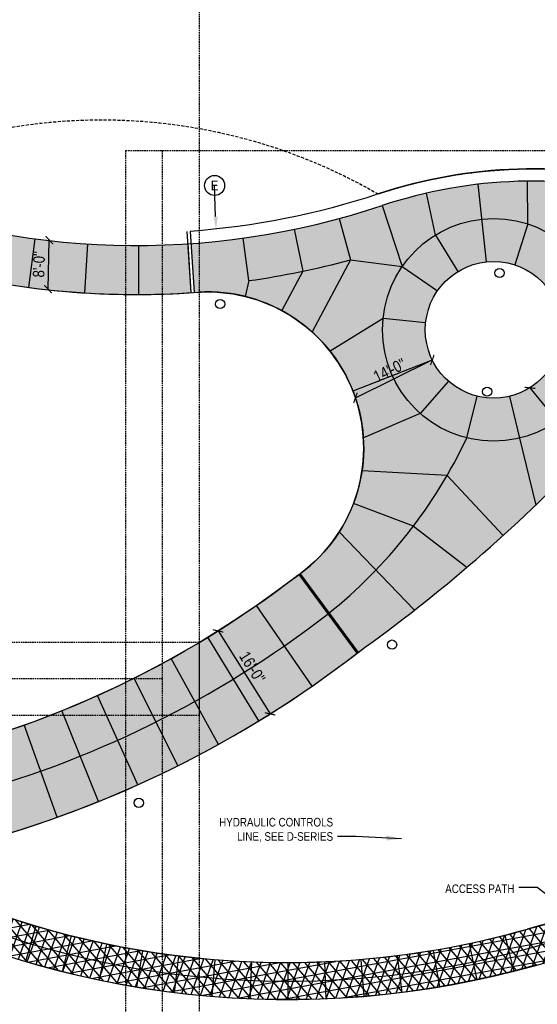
# Model space of a CAD drawing. Extents: x -7 to 1611950, y -7 to 575670.
# Tile 19 of 25: x 1610008 to 1610092, y 574995 to 575156. Entities that reach past the tile are written whole.
import ezdxf
from ezdxf import colors
from ezdxf.entities.mleader import LeaderData, LeaderLine
from ezdxf.enums import TextEntityAlignment as Align
from ezdxf.math import Vec2, Vec3

# ---------------------------------------------------------------- set-up
doc = ezdxf.new("R2010")
doc.units = 0
doc.header["$MEASUREMENT"] = 0
doc.linetypes.add('DASHED', pattern=[0.75, 0.5, -0.25])
doc.linetypes.add('HIDDEN', pattern=[0.375, 0.25, -0.125])
for name, color, linetype in [('3001.687.19 P-Series Lighting$0$EN-LITE', 3, 'Continuous'), ('L-ANNO-MACH', 7, 'HIDDEN'), ('L-ANNO-MACH-OVERALL', 7, 'HIDDEN'), ('L-PAVE-JONT', 1, 'Continuous'), ('L-PAVE-SDWK', 4, 'Continuous'), ('X-XREF-SURV', 252, 'Continuous')]:
    doc.layers.add(name, color=color, linetype=linetype)
for name, color, linetype, lineweight in [('L-ANNO-DIMS', 2, 'Continuous', 25), ('L-ANNO-NOTE', 2, 'Continuous', 25), ('L-ANNO-SCRN', 9, 'Continuous', 25), ('P-LOW', 4, 'DASHED', 30)]:
    doc.layers.add(name, color=color, linetype=linetype, lineweight=lineweight)
doc.layers.add('L-ANNO-NPLT', color=8, linetype='Continuous', plot=False)
doc.layers.add('L-ANNO-TTLB-NPLT', color=8, linetype='Continuous', plot=False)
doc.styles.add('3001.687.19 P-Series Lighting$0$SIMPLEX', font='ARIALN.TTF')
doc.styles.add('RDG Standard', font='ARIALN.TTF')
doc.styles.add('RDG_Standard', font='ARIALN.TTF')
doc.styles.get("Standard").update_dxf_attribs({"font": 'arial.ttf'})
doc.dimstyles.new('RDG-ENG', dxfattribs={"dimscale": 12, "dimtxt": 0.09375, "dimasz": 0.0625, "dimexe": 0.0625, "dimexo": 0.0625, "dimgap": 0.03125, "dimtad": 1, "dimlfac": 12, "dimzin": 3, "dimdsep": 46, "dimlunit": 4, "dimtxsty": 'RDG Standard', "dimblk": 'ARCHTICK', "dimcen": 0.0937, "dimclrd": 256, "dimclre": 256, "dimclrt": 256, "dimadec": 0, "dimazin": 0, "dimtfac": 0.75, "dimtofl": 0, "dimtmove": 0, "dimatfit": 3, "dimfxl": 1, "dimtolj": 1, "dimtzin": 0, "dimarcsym": 0})
doc.dimstyles.new('RDG-ENG$7', dxfattribs={"dimscale": 12, "dimtxt": 0.09375, "dimasz": 0.125, "dimexe": 0.0625, "dimexo": 0.0625, "dimgap": 0.03125, "dimtad": 1, "dimlfac": 12, "dimzin": 3, "dimdsep": 46, "dimlunit": 4, "dimtxsty": 'RDG Standard', "dimblk": 'ARCHTICK', "dimcen": 0.0937, "dimclrd": 256, "dimclre": 256, "dimclrt": 256, "dimadec": 0, "dimazin": 0, "dimtfac": 0.75, "dimtofl": 0, "dimtmove": 0, "dimatfit": 3, "dimfxl": 1, "dimtolj": 1, "dimtzin": 0, "dimarcsym": 0})
pattern_1 = [(50, (0, 0), (1.0758902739, -0.09412820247), [0.1125, -1.2375]), (355, (0, 0), (-0.2081270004, 1.12828820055), [0.09, -0.99]), (100.45144446, (0.0897, -0.0078), (0.8677632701, 1.03415998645), [0.095610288, -1.051713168]), (46.1842, (0, 0.3), (1.600861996, -0.2482789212), [0.16875, -1.85625]), (96.63563549, (0.1334, 0.2793), (1.4019929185, 1.4611779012), [0.143415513, -1.57757064]), (351.18416399, (0, 0.3), (1.4019929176, 1.4611779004), [0.135, -1.4850000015]), (21, (0.15, 0.225), (0.8953605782, -0.603928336), [0.1125, -1.2375]), (326, (0.15, 0.225), (0.3649729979, 1.0877250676), [0.09, -0.99]), (71.45144474, (0.2246, 0.1747), (1.2603335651, 0.4837967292), [0.095610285, -1.051713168]), (37.5, (0, 0), (0.01823978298, 0.49934078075), [0, -0.978, 0, -1.005, 0, -0.99375]), (7.5, (0, 0), (0.39460430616, 0.59161756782), [0, -0.573, 0, -0.9555, 0, -0.37875]), (327.5, (-0.3345, 0), (0.80073365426, -0.0338323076), [0, -0.375, 0, -1.17, 0, -1.5525]), (317.5, (-0.4845, 0), (0.874779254, 0.1501574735), [0, -0.4875, 0, -0.777, 0, -1.1025])]

# ---------------------------------------------------------------- blocks, each defined once
blk = doc.blocks.new('_ArchTick')
at = {"color": 0, "linetype": 'ByBlock', "const_width": 0.15}
blk.add_lwpolyline([(-0.5, -0.5), (0.5, 0.5)], dxfattribs=at)
blk = doc.blocks.new('*D77')
at = {"layer": 'L-ANNO-DIMS', "lineweight": -2, "transparency": 16777216}
for p, q in [((1610040.16, 575056.47), (1610048.66, 575042.92)), ((1610041.21, 575057.13), (1610041.21, 575057.13)), ((1610049.72, 575043.58), (1610049.72, 575043.58))]:
    blk.add_line(p, q, dxfattribs=at)
at = {"layer": 'L-ANNO-DIMS', "lineweight": -2, "transparency": 16777216, "xscale": 1.25, "yscale": 1.25, "zscale": 1.25}
for p, rotation in [((1610040.16, 575056.47), 122.114012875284), ((1610048.66, 575042.92), 302.1140128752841)]:
    blk.add_blockref('_ArchTick', p, dxfattribs=dict(at, rotation=rotation))
at = {"layer": 'L-ANNO-DIMS', "transparency": 16777216, "insert": (1610045.75, 575050.54), "char_height": 1.875, "attachment_point": 5, "rotation": 302.114, "style": 'RDG Standard'}
blk.add_mtext('\\A1;16\'-0"', dxfattribs=at)
blk = doc.blocks.new('*D78')
at = {"layer": 'L-ANNO-DIMS', "lineweight": -2, "transparency": 16777216}
blk.add_line((1610062.6, 575094.54), (1610075.16, 575100.72), dxfattribs=at)
at = {"layer": 'L-ANNO-DIMS', "lineweight": -2, "transparency": 16777216, "xscale": 1.25, "yscale": 1.25, "zscale": 1.25}
for p, rotation in [((1610075.16, 575100.72), 26.17101764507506), ((1610062.6, 575094.54), 206.1710176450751)]:
    blk.add_blockref('_ArchTick', p, dxfattribs=dict(at, rotation=rotation))
at = {"layer": 'L-ANNO-DIMS', "transparency": 16777216, "insert": (1610068.18, 575099.05), "char_height": 1.875, "attachment_point": 5, "rotation": 26.171, "style": 'RDG Standard'}
blk.add_mtext('\\A1;14\'-0"', dxfattribs=at)
blk = doc.blocks.new('*U63')
at = {"layer": 'L-PAVE-JONT'}
blk.add_line((0, 3), (0, -3), dxfattribs=at)
blk = doc.blocks.new('*U64')
at = {"layer": 'L-PAVE-JONT', "color": 0, "linetype": 'ByBlock', "lineweight": -2, "transparency": 16777216}
for p, rotation in [((1610009.53, 575005.38), 343.4271757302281), ((1610015.4, 575003.77), 345.7986953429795), ((1610087.73, 575003.8), 14.25693069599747), ((1610021.33, 575002.4), 348.1702149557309), ((1610081.8, 575002.43), 11.88541108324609), ((1610027.32, 575001.27), 350.5417345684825), ((1610033.34, 575000.39), 352.913254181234), ((1610069.79, 575000.41), 7.142371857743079), ((1610075.82, 575001.29), 9.513891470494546), ((1610039.4, 574999.77), 355.2847737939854), ((1610045.48, 574999.39), 357.6562934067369), ((1610051.57, 574999.27), 0.02781301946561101), ((1610057.66, 574999.4), 2.399332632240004), ((1610063.73, 574999.78), 4.770852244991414)]:
    blk.add_blockref('*U63', p, dxfattribs=dict(at, rotation=rotation))
blk = doc.blocks.new('*D68')
at = {"layer": 'L-ANNO-DIMS', "lineweight": -2, "transparency": 16777216}
blk.add_line((1610091.11, 575096.17), (1610100.13, 575085.04), dxfattribs=at)
at = {"layer": 'L-ANNO-DIMS', "lineweight": -2, "transparency": 16777216, "xscale": 1.25, "yscale": 1.25, "zscale": 1.25}
for p, rotation in [((1610091.11, 575096.17), 128.9834737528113), ((1610100.13, 575085.04), 308.9834737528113)]:
    blk.add_blockref('_ArchTick', p, dxfattribs=dict(at, rotation=rotation))
at = {"layer": 'L-ANNO-DIMS', "transparency": 16777216, "insert": (1610096.84, 575091.59), "char_height": 1.875, "attachment_point": 5, "rotation": 308.9835, "style": 'RDG Standard'}
blk.add_mtext('\\A1;14\'-4"', dxfattribs=at)
blk = doc.blocks.new('*D70')
at = {"layer": 'L-ANNO-DIMS', "lineweight": -2, "transparency": 16777216}
blk.add_line((1610012.37, 575112.3), (1610012.58, 575120.3), dxfattribs=at)
at = {"layer": 'L-ANNO-DIMS', "lineweight": -2, "transparency": 16777216, "xscale": 1.25, "yscale": 1.25, "zscale": 1.25}
for p, rotation in [((1610012.58, 575120.3), 88.46552157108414), ((1610012.37, 575112.3), 268.4655215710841)]:
    blk.add_blockref('_ArchTick', p, dxfattribs=dict(at, rotation=rotation))
at = {"layer": 'L-ANNO-DIMS', "transparency": 16777216, "insert": (1610010.89, 575116.34), "char_height": 1.875, "attachment_point": 5, "rotation": 88.4655, "style": 'RDG Standard'}
blk.add_mtext('\\A1;8\'-0"', dxfattribs=at)
blk = doc.blocks.new('KEYNOTE-CIRCLE')
at = {"layer": 'L-ANNO-NOTE', "color": 0, "transparency": 16777216}
blk.add_circle((0, 0), 0.0971, dxfattribs=at)
at = {"layer": 'L-ANNO-NOTE', "color": 0, "transparency": 16777216, "style": 'RDG_Standard'}
blk.add_attdef('#', text='', height=0.0938, dxfattribs=at).set_placement((0, 0), align=Align.MIDDLE_CENTER)
blk = doc.blocks.new('viewports_Rebid')
at = {"layer": 'L-ANNO-MACH'}
for points in [[(370.23, -124.64), (364.23, -124.64), (364.23, 65.36), (370.23, 65.36)], [(364.23, -20.91), (145.36, -20.91)]]:
    blk.add_lwpolyline(points, dxfattribs=at)
at = {"layer": 'L-ANNO-MACH-OVERALL'}
for points in [[(50.23, 152.87), (50.23, 163.09), (370.23, 163.09), (370.23, -26.91), (136.75, -26.91)], [(141.18, -14.91), (370.23, -14.91), (370.23, -204.91), (83.85, -204.91)]]:
    blk.add_lwpolyline(points, dxfattribs=at)
blk.add_lwpolyline([(678.23, -124.64), (358.23, -124.64), (358.23, 65.36), (678.23, 65.36)], close=True, dxfattribs=at)
blk = doc.blocks.new('3001.687.19 P-Series Lighting$0$DM_ELEC-LF32')
blk.add_circle((0, 0), 3)
at = {"style": '3001.687.19 P-Series Lighting$0$SIMPLEX', "flags": 1}
blk.add_attdef('CON_CENTER', text='', height=9.6, dxfattribs=at).set_placement((0, 0), align=Align.MIDDLE_CENTER)
for tag, p in [('CON_TYPE', (0, -16.46)), ('CON_WIDTH', (0, -32.91))]:
    blk.add_attdef(tag, p, '', height=9.6, dxfattribs=at)
blk = doc.blocks.new('3001.687.19 P-Series Lighting')
at = {"layer": '3001.687.19 P-Series Lighting$0$EN-LITE', "xscale": 0.25, "yscale": 0.25, "zscale": 0.25}
for p in [(1610086.15, 575114.93), (1610040.49, 575109.86), (1610084.13, 575095.55), (1610068.59, 575054.24), (1610027.2, 575028.4)]:
    blk.add_blockref('3001.687.19 P-Series Lighting$0$DM_ELEC-LF32', p, dxfattribs=at)

msp = doc.modelspace()

# ---------------------------------------------------------------- hatches: boundary and pattern name
at = {"layer": 'L-ANNO-SCRN', "ltscale": 0.01}
h = msp.add_hatch(dxfattribs=at)
h.set_pattern_fill('DOTS', color=256, scale=5)
edge = h.paths.add_edge_path()
edge.add_arc((1610026.59007, 575245.22718), 125.82739, 248.1677951, 273.9558157, ccw=False)
edge.add_arc((1609950.94836, 575056.03983), 77.92136, 68.2710086, 102.6344505)
edge.add_arc((1609917.08583, 575207.21508), 77, 275.7211204, 282.6165897, ccw=False)
edge.add_arc((1609916.80234, 575206.36585), 76.18414, 227.0819488, 275.9969379, ccw=False)
edge.add_arc((1609770.85436, 575048.56228), 138.7646, 47.3192613, 90.6127919)
edge.add_line((1609769.37026, 575187.31894), (1609768.08758, 575183.10505))
edge.add_arc((1609768.21841, 575068.10645), 114.99867, 39.5483207, 90.0651833, ccw=False)
edge.add_arc((1609907.81296, 575185.15104), 67.18057, 220.7149466, 227.4497629)
edge.add_line((1609862.38301, 575135.66014), (1609865.20125, 575136.33613))
edge.add_line((1609865.20125, 575136.33613), (1609869.75152, 575133.7029))
edge.add_line((1609869.75152, 575133.7029), (1609872.97439, 575132.18751))
edge.add_line((1609872.97439, 575132.18751), (1609874.83975, 575130.75672))
edge.add_line((1609874.83975, 575130.75672), (1609877.4632, 575126.72654))
edge.add_line((1609877.4632, 575126.72654), (1609877.26727, 575125.31635))
edge.add_arc((1609907.81296, 575185.15104), 67.18057, 242.9556309, 279.5863305)
edge.add_arc((1609950.24011, 574993.05002), 129.67758, 100.0904184, 103.9396683, ccw=False)
edge.add_arc((1609956.66011, 575113.58927), 30, 166.2461209, 179.7026783)
edge.add_arc((1609939.93491, 574929.2218), 185, 90.0814631, 94.1147074, ccw=False)
edge.add_arc((1609956.66011, 575113.58927), 17, 148.3635636, 177.8682869, ccw=False)
edge.add_arc((1609950.24761, 574977.73048), 145, 81.4083489, 93.1869673, ccw=False)
edge.add_arc((1609956.66011, 575113.58927), 17, -8.3246588, 26.2317528, ccw=False)
edge.add_arc((1609939.64731, 574929.24812), 185, 75.4289213, 79.4621657, ccw=False)
edge.add_arc((1609956.66011, 575113.58927), 30, 349.8409504, 367.6782713)
edge.add_arc((1610026.77692, 575246.41523), 135, 252.5932015, 253.5208797)
edge.add_arc((1610026.77692, 575246.41523), 135, 253.5208797, 273.8223148)
edge.add_line((1610035.77636, 575111.71553), (1610035.24306, 575119.69773))
at = {"layer": 'L-ANNO-SCRN'}
h = msp.add_hatch(dxfattribs=at)
h.set_pattern_fill('AR-CONC', color=256, scale=0.15)
h.set_pattern_definition(pattern_1)
edge = h.paths.add_edge_path()
edge.add_arc((1610180.213, 575120.35123), 42, 205.9741215, 234.5545061, ccw=False)
edge.add_arc((1610098.72991, 575080.23684), 48.8228, 26.4150978, 74.7004398)
edge.add_arc((1610091.63671, 575051.10477), 78.79859, 75.3149705, 108.2634826)
edge.add_arc((1610026.58043, 575247.40434), 128.00055, 274.0913547, 288.3804526, ccw=False)
edge.add_line((1610035.71287, 575119.73), (1610036.27577, 575111.74982))
edge.add_arc((1610038.45418, 575086.34528), 25.49777, -53.652623, 94.9010622, ccw=False)
edge.add_line((1610053.56618, 575065.8084), (1610063.0258, 575052.95289))
edge.add_arc((1609906.10558, 575271.89695), 269.37048, 305.6296898, 316.0769377)
edge.add_arc((1610118.41241, 575067.99011), 25, 40.2732509, 137.0100578, ccw=False)
edge.add_arc((1610180.213, 575120.35123), 56, 220.2732509, 234.8945272)
edge.add_line((1610148.00833, 575074.53792), (1610155.85602, 575086.13519))
edge = h.paths.add_edge_path(flags=16)
edge.add_arc((1610085.18443, 575105.64286), 11.17118, 0, 360)
at = {"layer": 'L-ANNO-SCRN', "ltscale": 0.01}
h = msp.add_hatch(dxfattribs=at)
h.set_pattern_fill('AR-CONC', color=256, scale=0.15)
h.set_pattern_definition(pattern_1)
edge = h.paths.add_edge_path()
edge.add_line((1609837.51588, 575081.1438), (1609834.09357, 575081.43829))
edge.add_line((1609834.09357, 575081.43829), (1609832.05024, 575085.61781))
edge.add_line((1609832.05024, 575085.61781), (1609831.87798, 575085.92342))
edge.add_line((1609831.87798, 575085.92342), (1609826.99821, 575069.00092))
edge.add_arc((1609954.03499, 575193.68314), 178, 224.4640774, 274.9644501)
edge.add_arc((1609953.42961, 575197.15042), 181.5069, 275.0601151, 284.7476127)
edge.add_arc((1609954.03499, 575193.68314), 178, 284.8432776, 307.6906726)
edge.add_line((1610062.86388, 575052.82764), (1610053.40858, 575065.69336))
edge.add_arc((1610038.45418, 575086.34528), 25.49777, 304.0654735, 305.9089304, ccw=False)
edge.add_arc((1609954.03896, 575193.66795), 161.98553, 223.9997737, 307.5387938, ccw=False)
h = msp.add_hatch(dxfattribs=at)
h.set_pattern_fill('NET3', color=256, scale=12, angle=10.4)
edge = h.paths.add_edge_path()
edge.add_arc((1609954.03499, 575193.68314), 178, 275.5443029, 284.1935649)
edge.add_line((1609997.68032, 575021.11697), (1609998.77094, 575021.3067))
edge.add_arc((1610000.91519, 575016.78982), 5, 115.3945878, 248.6841365)
edge.add_arc((1610051.49656, 575146.41827), 144.14743, 248.6841365, 285.828374)
edge.add_arc((1610150.82022, 574796.0782), 220, 64.0444907, 105.828374, ccw=False)
edge.add_arc((1610365.14205, 575236.16061), 269.49605, 244.0249618, 287.9075308)
edge.add_arc((1610485.75337, 574862.65553), 123, 62.781524, 107.8712941, ccw=False)
edge.add_line((1610542.01169, 574972.03561), (1610539.22782, 574966.72033))
edge.add_arc((1610485.75337, 574862.65553), 117, 62.8033108, 107.8712941)
edge.add_arc((1610365.14205, 575236.1606), 275.49604, 244.0253869, 287.9067423, ccw=False)
edge.add_arc((1610150.82022, 574796.0782), 214, 64.0444907, 105.828374)
edge.add_arc((1610051.49656, 575146.41827), 150.14743, 241.8291039, 285.828374, ccw=False)
edge.add_arc((1609971.16944, 574996.42592), 20, 61.8291039, 91.3985871)
edge.add_line((1609970.68129, 575016.41997), (1609971.23253, 575016.51587))

# ---------------------------------------------------------------- linework, layer by layer
at = {"layer": 'L-ANNO-NPLT'}
msp.add_line((1610063.02584, 575052.95293), (1610053.56618, 575065.8084), dxfattribs=at)
msp.add_lwpolyline([(1610157.01587, 575087.76453, -0.12535595), (1610144.25332, 575102.83262, 0.217885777), (1610112.12543, 575129.26245, 0.146310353), (1610066.30971, 575127.83126, -0.062924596), (1610035.57215, 575121.72504), (1610036.27577, 575111.74982, -0.757348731), (1610053.56618, 575065.8084), (1610063.0258, 575052.95289, 0.045616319), (1610100.12558, 575085.03685, -0.449086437), (1610137.48667, 575084.15095, 0.063884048), (1610148.00833, 575074.53792)], format="xyb", close=True, dxfattribs=at)
msp.add_lwpolyline([(1609831.87798, 575085.92342), (1609826.99821, 575069.00092, 0.223986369), (1609969.43869, 575016.3509), (1609999.63431, 575021.62297, 0.100022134), (1610062.86388, 575052.82764), (1610053.40858, 575065.69336, -0.008043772), (1610052.7365, 575065.22298, -0.381558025), (1609837.51588, 575081.1438, -0.381558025)], format="xyb", dxfattribs=at)
at = {"layer": 'L-ANNO-SCRN'}
msp.add_circle((1610085.18443, 575105.64286), 11.17118, dxfattribs=at)
at = {"layer": 'L-ANNO-TTLB-NPLT'}
msp.add_lwpolyline([(1609877.26727, 575125.31635, 0.186949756), (1609925.55414, 575120.35536), (1609927.52033, 575120.72182, 0.058782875), (1609926.66051, 575113.74494, -0.017600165), (1609939.67187, 575114.22161, -0.129454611), (1609942.18642, 575122.50623, -0.051439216), (1609971.90934, 575121.10332, -0.151933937), (1609973.48099, 575111.12797, -0.017600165), (1609986.18977, 575108.29783, 0.077987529), (1609986.39113, 575117.59758, 0.004047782), (1609988.48202, 575116.9606, 0.088814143), (1610035.77636, 575111.71553), (1610035.10973, 575121.69328)], format="xyb", dxfattribs=at)
msp.add_lwpolyline([(1610542.01169, 574972.03561, 0.199319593), (1610448.00716, 574979.72056, -0.193848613), (1610247.1083, 574993.88772, 0.184707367), (1610090.81374, 575007.73647, -0.163506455), (1609999.09765, 575012.13187, -0.657436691), (1609998.77094, 575021.3067), (1609970.68129, 575016.41997, -0.129741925), (1609980.6115, 575014.05679, 0.194377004), (1610092.45028, 575001.96397, -0.184363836), (1610244.48226, 574988.49291, 0.193843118), (1610449.84843, 574974.01008, -0.199220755), (1610539.22782, 574966.72033)], format="xyb", close=True, dxfattribs=at)
at = {"layer": 'L-PAVE-JONT'}
for p, q in [((1610082.60988, 575129.41645), (1610083.98168, 575116.7491)), ((1610090.7752, 575122.9326), (1610090.72977, 575129.93254)), ((1610075.67221, 575121.12541), (1610074.19969, 575127.96946)), ((1610066.94224, 575125.93391), (1610070.25392, 575116.00006)), ((1610059.94105, 575123.82183), (1610061.76899, 575117.06472)), ((1610090.7752, 575122.9326), (1610088.62149, 575116.27215)), ((1610045.20587, 575113.68854), (1610044.24468, 575120.62224)), ((1610052.60475, 575122.06925), (1610054.02834, 575115.21553)), ((1610075.67221, 575121.12541), (1610079.33656, 575115.16114)), ((1610010.23395, 575120.49728), (1610009.19187, 575112.56544)), ((1610018.8184, 575119.66484), (1610018.31708, 575111.68056)), ((1610027.12757, 575119.41571), (1610027.14966, 575111.41574)), ((1610035.77636, 575111.71553), (1610035.2647, 575119.69918)), ((1610061.76899, 575117.06472), (1610055.51644, 575105.29298)), ((1610061.76899, 575117.06472), (1610070.25392, 575116.00006)), ((1610070.25392, 575116.00006), (1610076.00554, 575112.01021)), ((1610054.02834, 575115.21553), (1610050.55992, 575108.78603)), ((1610045.20587, 575113.68854), (1610044.56659, 575111.09957)), ((1610067.10673, 575107.48365), (1610058.4751, 575102.13449)), ((1610074.07072, 575106.77453), (1610067.10673, 575107.48365)), ((1610075.15851, 575100.71579), (1610062.19705, 575095.64111)), ((1610077.80826, 575097.25315), (1610073.18626, 575091.99605)), ((1610080.80743, 575088.00672), (1610082.49356, 575094.80061)), ((1610087.7884, 575094.77941), (1610089.42008, 575087.97224)), ((1610073.18626, 575091.99605), (1610063.89675, 575088.02208)), ((1610089.42008, 575087.97224), (1610092.08123, 575077.02902)), ((1610077.58743, 575081.86094), (1610063.67742, 575082.61378)), ((1610077.58743, 575081.86094), (1610086.74877, 575072.0758)), ((1610072.07577, 575073.57956), (1610062.29154, 575077.29452)), ((1610059.96221, 575072.65073), (1610072.23368, 575059.85471)), ((1610072.07577, 575073.57956), (1610080.81181, 575066.86478)), ((1610063.0258, 575052.95289), (1610053.56615, 575065.80838)), ((1610055.54274, 575047.46353), (1610046.41821, 575060.60636)), ((1610046.82651, 575041.78274), (1610038.4857, 575055.43671)), ((1610040.23758, 575037.94903), (1610032.48909, 575051.94678)), ((1610033.56873, 575034.43998), (1610026.41977, 575048.75304)), ((1610027.04283, 575031.34444), (1610020.48033, 575045.93668)), ((1610020.63697, 575028.61293), (1610014.65052, 575043.4496)), ((1610013.87674, 575026.04376), (1610008.49771, 575041.11246))]:
    msp.add_line(p, q, dxfattribs=at)
msp.add_circle((1610085.18443, 575105.64286), 18.17118, dxfattribs=at)
for centre, radius, start, end in [((1610026.77692, 575246.41523), 134, 277.9049128, 285.1374107), ((1609954.03499, 575193.68314), 170, 215.6968747, 307.7565851), ((1610007.74092, 575122.37241), 80.74475, 308.6103989, 334.8107853)]:
    msp.add_arc(centre, radius, start, end, dxfattribs=at)
at = {"layer": 'L-PAVE-SDWK'}
msp.add_lwpolyline([(1609988.30891, 575117.01194, 0.091296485), (1610036.92258, 575111.79701)], format="xyb", dxfattribs=at)
msp.add_circle((1610085.18443, 575105.64286), 11.17118, dxfattribs=at)
for centre, radius, start, end in [((1610091.6107, 575051.93752), 78, 75.1414161, 108.4370369), ((1610026.77692, 575246.41523), 127, 248.2888694, 288.4370369), ((1610038.45418, 575086.34528), 25.49777, 304.0654735, 93.4437225), ((1609906.10559, 575271.89696), 269.37048, 305.6296995, 316.0769352), ((1609954.03499, 575193.68314), 162, 282.5335249, 307.7565851), ((1609954.03499, 575193.68314), 178, 284.8432776, 307.7565851), ((1610150.68979, 574796.11685), 220, 87.5745672, 105.8283739), ((1610051.36613, 575146.45692), 144.14743, 248.6841365, 277.1775508), ((1610051.36613, 575146.45692), 144.14743, 277.1775508, 285.8283739)]:
    msp.add_arc(centre, radius, start, end, dxfattribs=at)
at = {"layer": 'X-XREF-SURV'}
msp.add_lwpolyline([(1610066.30971, 575127.83126, -0.146310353), (1610112.12543, 575129.26245, -0.146310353)], format="xyb", dxfattribs=at)

# ---------------------------------------------------------------- dimensions: what is measured, and where the dimension line sits
at = {"layer": 'L-ANNO-DIMS'}
for p1, p2, distance, picture, middle in [((1610012.36679, 575112.29666), (1610012.58122, 575120.30132), 0, '*D70', (1610010.89225, 575116.34136)), ((1610062.59813, 575094.54321), (1610075.15851, 575100.71579), 0, '*D78', (1610068.18043, 575099.04961)), ((1610091.11214, 575096.1741), (1610100.12558, 575085.03685), 0, '*D68', (1610096.83641, 575091.59085)), ((1610040.15512, 575056.47045), (1610048.66081, 575042.91858), 0.00016, '*D77', (1610045.74832, 575050.53577))]:
    dim = msp.add_aligned_dim(p1=p1, p2=p2, distance=distance, dimstyle='RDG-ENG', override={"dimscale": 20}, dxfattribs=at)
    dim.commit()
    dim.dimension.update_dxf_attribs({"geometry": picture, "text_midpoint": middle})

# ---------------------------------------------------------------- leaders
at = {"layer": 'L-ANNO-NOTE', "annotation_type": 0, "has_hookline": 1, "hookline_direction": 1}
for points, text_width in [([(1610070.13613, 575022.53216, 797.22187), (1610062.66737, 575022.87684, 797.22187), (1610059.57514, 575022.87684, 797.22187)], 18.41392), ([(1610099.77176, 575008.77115, 797.22187), (1610092.30299, 575014.58165, 797.22187), (1610089.21077, 575014.58165, 797.22187)], 11.18186)]:
    msp.add_leader(points, dimstyle='RDG-ENG$7', override={"dimscale": 20, "dimgap": 0.03125, "dimtad": 0}, dxfattribs=dict(at, text_width=text_width))
at = {"layer": 'L-ANNO-NOTE'}
ml = msp.add_multileader_block('Standard', dxfattribs=at)
ml.set_content('KEYNOTE-CIRCLE', color=256, scale=16.875)
ml.set_attribute('#', 'E', width=0)
ml.set_leader_properties()
ml.build(insert=Vec2(0, 0))
ml.multileader.update_dxf_attribs({"has_dogleg": 0, "text_right_attachment_type": 3, "dogleg_length": 0.36, "arrow_head_size": 2.10938, "scale": 30, "block_connection_type": 1})
ctx = ml.context
ctx.base_point, ctx.scale, ctx.char_height, ctx.arrow_head_size, ctx.landing_gap_size, ctx.plane_origin, ctx.plane_x_axis, ctx.plane_y_axis = Vec3(1610039.59093, 575129.21894), 30, 1.58203, 2.10938, 1.51875, Vec3(1610004.72118, 575134.97731), Vec3(0.999999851, 0.00054625), Vec3(-0.00054625, 0.999999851)
ctx.right_attachment, ctx.attachment_type = 3, 1
notes = []
notes.append((ctx, [(0, (1, 1, 0), (1610039.95093, 575129.21914), (-0.999999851, -0.00054625), 0.36, [(0, [(1610039.8239, 575122.03794)], 0, [])])]))
ctx.block.insert, ctx.block.rotation = Vec3(1610039.59093, 575129.21894), 0.00054625
for ctx, leaders in notes:
    for number, flags, end, landing, length, lines in leaders:
        leader = LeaderData()
        leader.index, (leader.has_last_leader_line, leader.has_dogleg_vector, leader.attachment_direction) = number, flags
        leader.last_leader_point, leader.dogleg_vector, leader.dogleg_length = Vec3(end), Vec3(landing), length
        for number, points, colour, breaks in lines:
            line = LeaderLine()
            line.index, line.vertices, line.color, line.breaks = number, Vec3.list(points), colors.encode_raw_color(colour), breaks
            leader.lines.append(line)
        ctx.leaders.append(leader)

# ---------------------------------------------------------------- next in the draw order: texts
at = {"layer": 'L-ANNO-NOTE', "char_height": 1.4, "attachment_point": 9, "style": 'RDG Standard', "bg_fill": 3, "box_fill_scale": 1.5, "bg_fill_color": 256, "bg_fill_transparency": 0}
for s, insert in [('\\A1;HYDRAULIC CONTROLS \\PLINE, SEE D-SERIES', (1610058.95014, 575021.93934, 797.22187)), ('\\A1;ACCESS PATH', (1610088.58577, 575013.64415, 797.22187))]:
    msp.add_mtext(s, dxfattribs=dict(at, insert=insert))

# ---------------------------------------------------------------- next in the draw order: linework, layer by layer
at = {"layer": 'L-ANNO-NPLT'}
msp.add_lwpolyline([(1609998.00712, 575009.3371, 0.163506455), (1610091.63201, 575004.85022, -0.184365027), (1610245.79618, 574991.18988, 0.193674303), (1610448.9278, 574976.86532, -0.206363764), (1610543.44463, 574967.87776, 0.132841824), (1610629.62046, 574947.00076, -0.225974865), (1610696.38309, 574917.34415, 0.318237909), (1610855.49894, 574877.34084)], format="xyb", dxfattribs=at)
at = {"layer": 'L-PAVE-SDWK'}
msp.add_arc((1610051.38232, 575146.26521), 149.95858, 241.8399725, 285.8423999, dxfattribs=at)
at = {"layer": 'P-LOW', "flags": 128}
msp.add_lwpolyline([(1609768.39348, 575189.32246, -0.192439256), (1609866.27946, 575152.04524, 0.214214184), (1609924.56232, 575132.58867, 0.030096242), (1609933.46777, 575134.02607, -0.150913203), (1609980.53601, 575130.28264, -0.25311502), (1610066.30971, 575127.83126, -0.146310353), (1610112.12543, 575129.26245, 0.009386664), (1610159.75167, 575113.51199, -0.063336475), (1610223.14468, 575103.32128), (1610245.45051, 575067.7303, 0.418673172), (1610313.22413, 575063.24931, -0.19759583), (1610396.77927, 575053.63098, 0.185647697), (1610415.34818, 575026.14442, 0.161188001), (1610445.00321, 575036.53061, -0.262718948), (1610493.65504, 575043.51992, -0.342507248), (1610575.59029, 575040.48745, -0.202343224), (1610637.46917, 575034.14507), (1610634.58034, 575029.29325), (1610745.06722, 574971.40117), (1610769.77844, 574955.42647), (1610834.96925, 574951.22035), (1610892.07272, 574894.69203), (1610949.00752, 574869.61675), (1610944.86985, 574856.93739), (1610893.61299, 574863.22921), (1610881.843, 574849.81199), (1610850.27394, 574831.12413), (1610795.71156, 574830.84652), (1610741.47516, 574850.47534), (1610699.11653, 574878.06367), (1610674.41757, 574903.21479), (1610561.04848, 574929.4764), (1610506.73611, 574943.40144), (1610466.13018, 574960.09361), (1610411.23786, 574950.9497), (1610385.39936, 574949.09687), (1610354.57182, 574943.19389), (1610335.09178, 574927.86621), (1610224.09867, 574975.37816), (1610174.71191, 574993.40102), (1610134.30568, 574986.2488), (1610067.11292, 574969.35564), (1610068.52076, 574928.90019), (1610058.52681, 574928.5524), (1610057.13291, 574968.6075), (1610003.45499, 574966.20909), (1609981.01786, 574970.13509), (1609937.78259, 574943.06907), (1609923.45858, 574962.32465), (1609911.55722, 574975.31445), (1609888.08444, 574995.21448), (1609816.54125, 575053.30649), (1609802.30782, 575039.22773), (1609741.20444, 575080.62337), (1609724.13607, 575075.53459), (1609659.86614, 574893.31707), (1609621.44795, 574905.91925), (1609694.49493, 575114.20067), (1609664.18272, 575125.24511), (1609669.37052, 575139.48336), (1609645.0673, 575149.60029), (1609656.91909, 575231.6996), (1609675.66202, 575228.99388), (1609667.53233, 575172.67815), (1609710.44714, 575157.78936), (1609718.82219, 575181.92925), (1609754.05055, 575170.05763)], format="xyb", close=True, dxfattribs=at)

# ---------------------------------------------------------------- next in the draw order: block references
at = {"layer": 'L-ANNO-MACH'}
msp.add_blockref('viewports_Rebid', (1609666.84858, 575069.5638), dxfattribs=at)
at = {"layer": 'L-PAVE-JONT'}
msp.add_blockref('*U64', (0, 0), dxfattribs=at)
at = {"layer": 'X-XREF-SURV'}
msp.add_blockref('3001.687.19 P-Series Lighting', (0, 0), dxfattribs=at)

doc.saveas('drawing.dxf')
